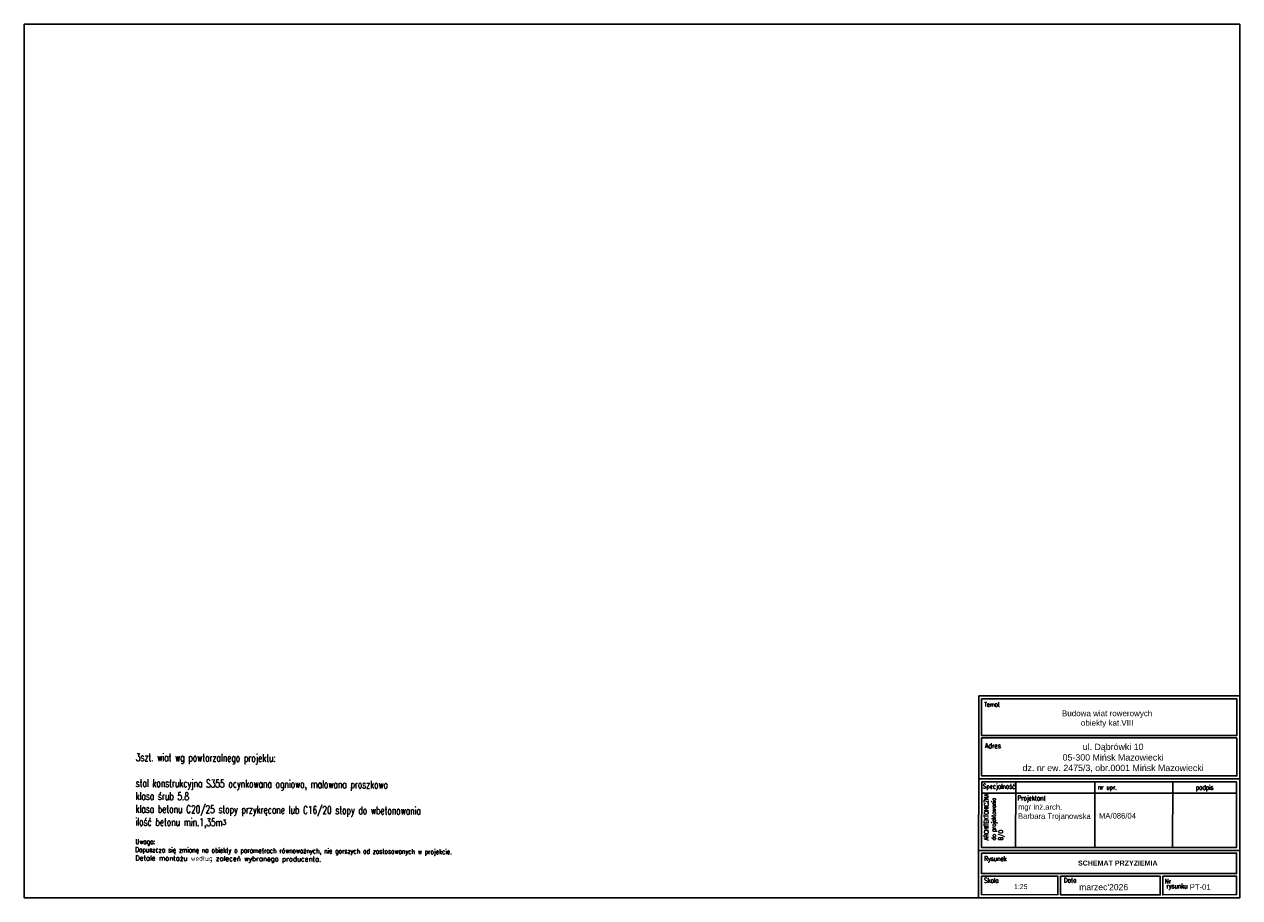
# Model space of a CAD drawing. Header units: millimetres. Extents: x 35493 to 180603, y 21087 to 91186.
# Tile 6 of 6: x 179650 to 180603, y 50802 to 51487. Entities that reach past the tile are written whole.
import ezdxf

# ---------------------------------------------------------------- set-up
doc = ezdxf.new("R2010")
doc.units = ezdxf.units.MM
doc.layers.add('OPIS', color=2, linetype='Continuous')
doc.layers.add('RAMKA', color=3, linetype='Continuous')
doc.styles.add('ROMANS', font='romans.shx', dxfattribs={"width": 0.7})
doc.styles.get("Standard").update_dxf_attribs({"font": 'arial.ttf', "height": 20})

msp = doc.modelspace()

# ---------------------------------------------------------------- linework, layer by layer
at = {"layer": 'RAMKA', "color": 1}
for p, q in [((180400.732, 50883.954), (180600.424, 50883.951)), ((180427.461, 50892.671), (180427.226, 50841.403)), ((180489.485, 50892.792), (180489.249, 50841.524)), ((180550.491, 50892.71), (180550.256, 50841.442)), ((180601.521, 50839.006), (180399.529, 50839.012))]:
    msp.add_line(p, q, dxfattribs=at)
for points in [[(179650.056, 51486.651), (180602.935, 51486.651), (180602.935, 50801.974), (179650.056, 50801.974)], [(180400.566, 50957.856), (180600.713, 50957.845), (180600.628, 50929.062), (180400.566, 50929.073)], [(180400.566, 50927.267), (180600.628, 50927.256), (180600.713, 50897.416), (180400.566, 50897.427)], [(180400.747, 50892.671), (180600.524, 50892.669), (180600.547, 50841.4), (180400.511, 50841.403)], [(180400.504, 50836.883), (180600.539, 50836.88), (180600.513, 50820.926), (180400.477, 50820.929)], [(180400.474, 50818.972), (180460.479, 50818.872), (180460.455, 50804.273), (180400.45, 50804.373)], [(180462.436, 50818.869), (180540.664, 50818.739), (180540.639, 50804.14), (180462.412, 50804.27)], [(180462.436, 50818.869), (180540.664, 50818.739), (180540.639, 50804.14), (180462.412, 50804.27)], [(180542.621, 50818.735), (180600.509, 50818.969), (180600.547, 50804.37), (180542.596, 50804.137)], [(180542.621, 50818.735), (180600.509, 50818.969), (180600.547, 50804.37), (180542.596, 50804.137)]]:
    msp.add_lwpolyline(points, close=True, dxfattribs=at)
at = {"layer": 'RAMKA', "color": 3}
for points in [[(180398.358, 50960.204), (180602.921, 50960.193), (180602.921, 50895.208), (180398.358, 50895.219)], [(180602.935, 50839.004), (180398.115, 50839.014), (180398.358, 50895.219), (180602.921, 50895.208)], [(180398.053, 50801.985), (180602.935, 50801.974), (180602.935, 50839.004), (180398.115, 50839.014)]]:
    msp.add_lwpolyline(points, close=True, dxfattribs=at)

# ---------------------------------------------------------------- texts
at = {"layer": 'OPIS', "color": 2, "insert": (179737.533, 50915.139), "char_height": 6.07278, "attachment_point": 1, "rotation": 359.626074, "style": 'ROMANS'}
msp.add_mtext_dynamic_manual_height_columns('\\A1;3szt. wiat wg powtarzalnego projektu:\\P\\Pstal konstrukcyjna S355 ocynkowana ogniowo, malowana proszkowo\\Pklasa śrub 5.8\\Pklasa betonu C20/25 stopy przykręcane lub C16/20 stopy do wbetonowania\\Pilość betonu min.1,35m{\\H0.63655x;3\\P\\PUwaga:  \\PDopuszcza się zmianę na obiekty o parametrach równoważnych, nie gorszych od zastosowanych w projekcie.\\P\\W1;Detale montażu według zaleceń wybranego producenta.}', width=293.54623, gutter_width=6.27, heights=[0], dxfattribs=at)
at = {"layer": 'RAMKA', "color": 1, "style": 'ROMANS', "width": 0.7}
for s, height, p in [('Temat', 3.4598, (180402.721, 50951.751)), ('Adres', 4.0952, (180403.108, 50919.089))]:
    msp.add_text(s, height=height, dxfattribs=at).set_placement(p)
for s, p in [(' nr upr. ', (180489.566, 50886.726)), ('podpis', (180568.487, 50886.546)), ('Projektant', (180428.787, 50878.21)), ('Rysunek', (180402.695, 50830.762)), ('Skala', (180402.555, 50813.671)), ('Data', (180465.074, 50813.855)), ('Data', (180465.074, 50813.855)), ('   Nr', (180537.605, 50812.998)), ('rysunku', (180545.467, 50809.26)), ('rysunku', (180545.467, 50809.26))]:
    msp.add_text(s, height=3.7493, rotation=359.904702, dxfattribs=at).set_placement(p)
at = {"layer": 'RAMKA', "ltscale": 100, "attachment_point": 8}
for s, insert, char_height, width in [('\\pxt25;{\\C2;Budowa wiat rowerowych\\Pobiekty kat.VIII}', (180498.993, 50935.393), 4.49524, 176.02461), ('\\pxt25;{\\C2;ul. Dąbrówki 10\\C3;\\P\\ptz;05-300 Mińsk Mazowiecki\\P\\pt25;\\C2;dz. nr ew. 2475/3, obr.0001 Mińsk Mazowiecki}', (180503.702, 50900.302), 4.95427, 193.99938), ('{\\fArial|b1|i0|c238|p34;SCHEMAT PRZYZIEMIA}', (180507.375, 50827.066, 773.41), 3.96342, 153.46905)]:
    msp.add_mtext(s, dxfattribs=dict(at, insert=insert, char_height=char_height, width=width))
at = {"layer": 'RAMKA', "color": 1, "attachment_point": 1, "style": 'ROMANS'}
for s, width, insert, char_height, rotation in [('Specjalność', 4.76654, (180401.548, 50891.211), 3.74934, 359.904702), ('ARCHITEKTONICZNA\\Pdo projektowania \\PB/O', 49.48392, (180402.665, 50847.055), 3.3814, 89.904702)]:
    msp.add_mtext_dynamic_manual_height_columns(s, width=width, gutter_width=0.272, heights=[0], dxfattribs=dict(at, insert=insert, char_height=char_height, rotation=rotation))
at = {"layer": 'RAMKA', "ltscale": 100, "attachment_point": 1, "rotation": 359.904702}
for s, insert, char_height, width in [('{\\fArial|b0|i0|c238|p34;mgr inż.arch. \\PBarbara Trojanowska\\P\\fTimes New Roman|b0|i0|c238|p18;\\P^I^I^I^I}', (180429.151, 50875.268), 4.29514, 102.03248), ('{\\fArial|b0|i0|c238|p34;MA/086/04\\fTimes New Roman|b0|i0|c0|p18;\\P^I^I^I^I}', (180492.614, 50868.31), 4.29514, 173.33117), ('PT-01', (180563.79, 50812.525), 4.2951, 142.96013)]:
    msp.add_mtext(s, dxfattribs=dict(at, insert=insert, char_height=char_height, width=width))
at = {"layer": 'RAMKA', "ltscale": 100, "insert": (180426.052, 50812.595), "char_height": 3.8656, "attachment_point": 1, "rotation": 359.904702}
msp.add_mtext('1:25', dxfattribs=at)
at = {"layer": 'RAMKA', "ltscale": 100, "insert": (180477.075, 50812.698), "char_height": 4.83203, "attachment_point": 1}
msp.add_mtext("marzec'2026", dxfattribs=at)

doc.saveas('drawing.dxf')
